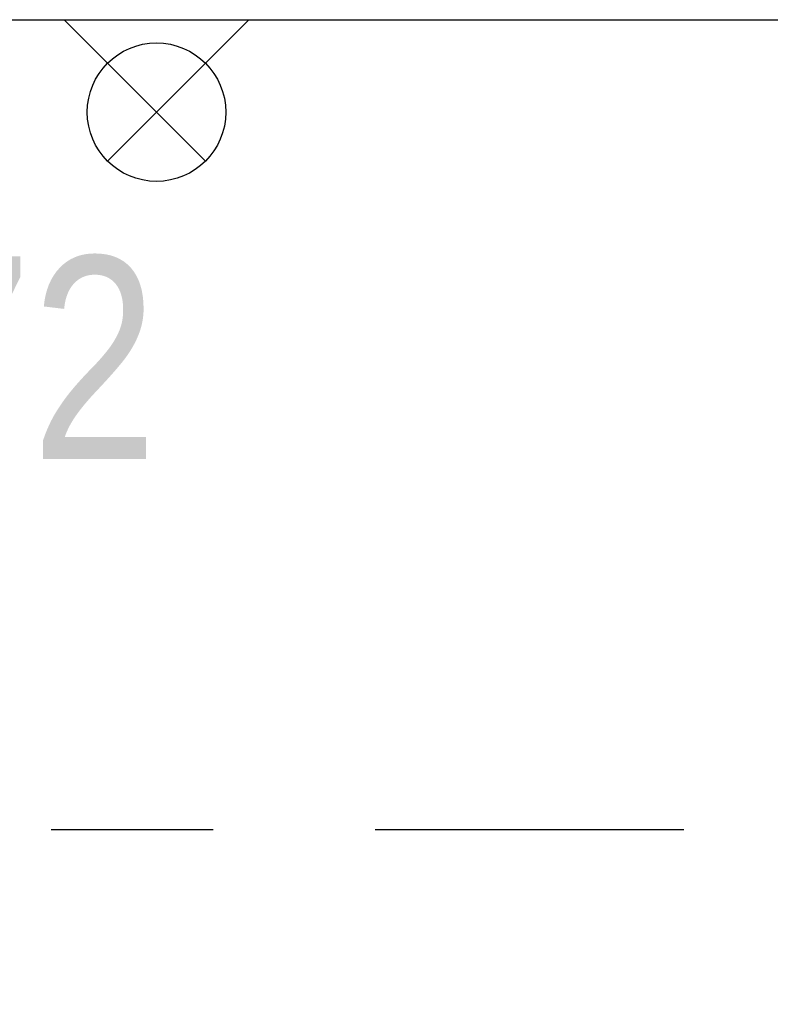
# Model space of a CAD drawing. Header units: metres. Extents: x -5 to 93, y -48 to 79.
# Tile 83 of 91: x 84.401 to 84.865, y 14.367 to 14.974. Entities that reach past the tile are written whole.
import ezdxf

# ---------------------------------------------------------------- set-up
doc = ezdxf.new("R2010")
doc.units = ezdxf.units.M
doc.header["$LTSCALE"] = 0.05
doc.linetypes.add('STRICHPUNKT', pattern=[25.4, 12.7, -6.35, 0, -6.35])
doc.linetypes.add('VERDECKT', pattern=[9.525, 6.35, -3.175])
for name, color, linetype in [('A_Ansicht', 2, 'Continuous'), ('A_Sanitär', 4, 'Continuous'), ('A_Text', 5, 'Continuous'), ('A_Unsichtbar-über', 253, 'VERDECKT')]:
    doc.layers.add(name, color=color, linetype=linetype)
doc.styles.add('Arial', font='arial.ttf', dxfattribs={"width": 0.9})

msp = doc.modelspace()

# ---------------------------------------------------------------- linework, layer by layer
at = {"layer": 'A_Ansicht'}
msp.add_lwpolyline([(84.38915, 14.97448), (85.37252, 14.97448), (85.9804, 14.36659)], dxfattribs=at)
at = {"layer": 'A_Sanitär'}
for p, q in [((84.42868, 14.97448), (84.51597, 14.88718)), ((84.54283, 14.97448), (84.45553, 14.88718))]:
    msp.add_line(p, q, dxfattribs=at)
msp.add_circle((84.48575, 14.9174), 0.04274, dxfattribs=at)
at = {"layer": 'A_Unsichtbar-über', "linetype": 'STRICHPUNKT', "ltscale": 0.3}
msp.add_line((78.2443, 14.47448), (85.81711, 14.47448), dxfattribs=at)

# ---------------------------------------------------------------- texts
at = {"layer": 'A_Text', "style": 'Arial', "width": 0.8}
msp.add_text('69,72', height=0.125, dxfattribs=at).set_placement((84.13676, 14.7033))

doc.saveas('drawing.dxf')
